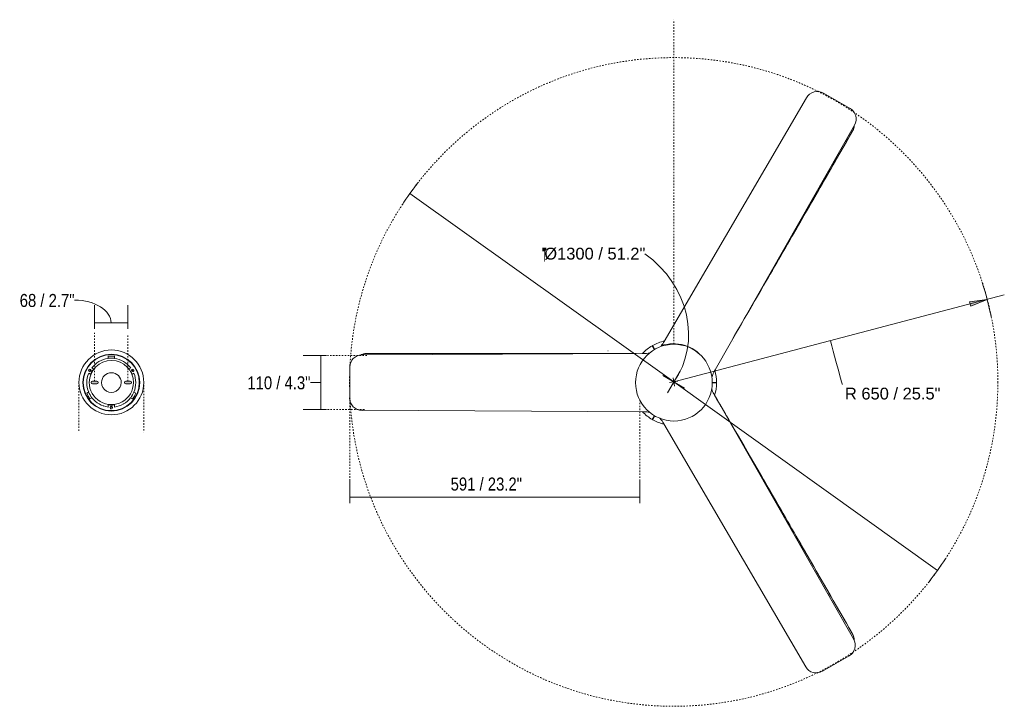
# Model space of a CAD drawing. Header units: millimetres. Extents: x 5789 to 11072, y 767 to 7332.
# Tile 2 of 2: x 9067 to 11072, y 5935 to 7332. Entities that reach past the tile are written whole.
import ezdxf

# ---------------------------------------------------------------- set-up
doc = ezdxf.new("R2010")
doc.units = ezdxf.units.MM
doc.linetypes.add('Dash', pattern=[6, 3, -3])
doc.linetypes.add('Punto', pattern=[4.7625, 0, -4.7625])
for name, color, linetype, lineweight in [('Aparatos eléctricos', 7, 'Continuous', 9), ('Cotas', 7, 'Continuous', 9), ('Cotas-12', 7, 'Continuous', 9), ('Elementos de detalle', 7, 'Continuous', 9), ('Lighthing Fixture Detail Wide Black', 7, 'Continuous', 20)]:
    doc.layers.add(name, color=color, linetype=linetype, lineweight=lineweight)
doc.layers.add('Lighthing Fixture Dim Grey Dash', color=7, linetype='Dash', lineweight=9, true_color=0xd2d2d2)
doc.layers.add('Ligthing Fixture ADD', color=7, linetype='Punto', lineweight=9, true_color=0xffffff)
doc.styles.add('Arial', font='arial.ttf', dxfattribs={"height": 24})
doc.styles.add('Arial Narrow', font='ARIALN.TTF', dxfattribs={"height": 26.4})
doc.styles.add('Arial_1', font='arial.ttf', dxfattribs={"height": 24})
doc.dimstyles.new('Diameter_-_3mm_Arial', dxfattribs={"dimscale": 304.8, "dimtxt": 24.486226, "dimasz": 0, "dimexe": 0.094488, "dimexo": 0, "dimgap": 0.059055, "dimtad": 3, "dimjust": 3, "dimtih": 1, "dimtoh": 1, "dimdec": 0, "dimzin": 0, "dimdsep": 46, "dimtxsty": 'Arial', "dimblk1": 'NONE', "dimblk2": 'NONE', "dimsah": 1, "dimcen": 0.09, "dimadec": 0, "dimazin": 0, "dimtfac": 1, "dimtdec": 4, "dimtix": 1, "dimtmove": 0, "dimatfit": 2, "dimfxl": 1, "dimtvp": 1, "dimtolj": 1, "dimtzin": 0, "dimarcsym": 2})
doc.dimstyles.new('FARO_-_2_2mm_Arial_Narrow_mm_Inch_Horiz_1', dxfattribs={"dimscale": 304.8, "dimtxt": 27.018578, "dimasz": 0, "dimexe": 0.11811, "dimexo": 0.0625, "dimgap": 0.019685, "dimtad": 3, "dimtih": 1, "dimtoh": 1, "dimdec": 0, "dimzin": 0, "dimdsep": 46, "dimtxsty": 'Arial Narrow', "dimblk1": 'NONE', "dimblk2": 'NONE', "dimsah": 1, "dimcen": 0.09, "dimadec": 0, "dimazin": 0, "dimtfac": 1, "dimtdec": 4, "dimtix": 1, "dimtmove": 1, "dimatfit": 3, "dimfxl": 0.03937, "dimfxlon": 1, "dimtvp": 1, "dimtolj": 1, "dimtzin": 0, "dimarcsym": 2})
doc.dimstyles.new('FARO_-_2_2mm_Arial_Narrow_mm_Inch_Horiz_2', dxfattribs={"dimscale": 304.8, "dimtxt": 27.018578, "dimasz": 0, "dimexe": 0.11811, "dimexo": 0.0625, "dimgap": 0.019685, "dimtad": 3, "dimtih": 1, "dimtoh": 1, "dimdec": 0, "dimzin": 0, "dimdsep": 46, "dimtxsty": 'Arial Narrow', "dimblk1": 'NONE', "dimblk2": 'NONE', "dimsah": 1, "dimcen": 0.09, "dimadec": 0, "dimazin": 0, "dimtfac": 1, "dimtdec": 4, "dimtix": 1, "dimtmove": 2, "dimatfit": 3, "dimfxl": 0.03937, "dimfxlon": 1, "dimtvp": 1, "dimtolj": 1, "dimtzin": 0, "dimarcsym": 2})
doc.dimstyles.new('FARO_-_2_2mm_Arial_Narrow_mm_Inch_Right_1', dxfattribs={"dimscale": 304.8, "dimtxt": 27.018578, "dimasz": 0, "dimexe": 0.11811, "dimexo": 0.0625, "dimgap": 0.019685, "dimtad": 1, "dimdec": 0, "dimzin": 0, "dimdsep": 46, "dimtxsty": 'Arial Narrow', "dimblk1": 'NONE', "dimblk2": 'NONE', "dimsah": 1, "dimcen": 0.09, "dimadec": 0, "dimazin": 0, "dimtfac": 1, "dimtdec": 4, "dimtix": 1, "dimtmove": 1, "dimatfit": 3, "dimfxl": 0.03937, "dimfxlon": 1, "dimtvp": 1, "dimtolj": 1, "dimtzin": 0, "dimarcsym": 2})
doc.dimstyles.new('Radial_-_3mm_Arial', dxfattribs={"dimscale": 304.8, "dimtxt": 24.486226, "dimasz": 0.11811, "dimexe": 0.11811, "dimexo": 0, "dimgap": 0.068898, "dimtad": 3, "dimjust": 3, "dimtih": 1, "dimtoh": 1, "dimdec": 0, "dimzin": 0, "dimdsep": 46, "dimtxsty": 'Arial_1', "dimsah": 1, "dimcen": 0.09, "dimdle": 0.11811, "dimadec": 0, "dimazin": 0, "dimtfac": 1, "dimtdec": 4, "dimtix": 1, "dimtmove": 0, "dimatfit": 2, "dimfxl": 1, "dimtvp": 1, "dimtfill": 1, "dimtolj": 1, "dimtzin": 0, "dimarcsym": 2})

# ---------------------------------------------------------------- blocks, each defined once
blk = doc.blocks.new('33828 - 33828 PUNT TUB M White fan with DC motor-691049-Planta_PDF Fixing Holes')
at = {"layer": 'Aparatos eléctricos', "color": 253, "true_color": 0xaaaaaa}
for p, q in [((-28.7, 49.2), (-29, 49.7)), ((-28.6, 50), (-28.3, 49.5)), ((-6.3, 45.3), (-6.3, 49.6)), ((6.3, 49.6), (6.3, 45.3)), ((-50, 21.4), (-46.1, 19.1)), ((-39.4, 30.6), (-43.4, 32.8)), ((43.4, 32.8), (39.4, 30.6)), ((46, 19.1), (50, 21.4)), ((57, 0.3), (57.8, 0.3)), ((-45.9, -19.1), (-42.2, -16.9)), ((42.2, -16.9), (45.9, -19.1)), ((57.8, -0.3), (57, -0.3)), ((-35.9, -27.8), (-39.6, -30)), ((39.6, -30), (35.9, -27.8)), ((-29, -49.7), (-28.7, -49.2)), ((-28.3, -49.5), (-28.6, -50)), ((-6.6, -49.2), (-6.6, -53.7)), ((6.6, -53.7), (6.6, -49.2))]:
    blk.add_line(p, q, dxfattribs=at)
for centre, radius, start, end in [((0.2, 0), 57.8, 90, 270), ((0, 0), 57, 90, 270), ((0.2, -0.2), 45, 0.5088, 180.5088), ((0, 0.2), 49.8, 97.2624, 142.3678), ((0, 0), 50, 107.523, 109.2134), ((0, 0.2), 45.5, 82.0646, 97.9473), ((0, 50.5), 2.6, 135, 315), ((0, 0), 50, 87.0855, 92.8618), ((0, 50.5), 2.6, 315, 135), ((0, 0), 57, 270, 90), ((0.2, 0), 57.8, 270, 90), ((0, 0), 50, 82.0731, 82.7625), ((0, 0.2), 49.8, 37.6346, 82.7484), ((0, 0), 50, 59.538, 60.975), ((0, 0.2), 54.3, 143.0014, 156.9927), ((0, 0), 50, 142.2308, 157.4694), ((0, 0), 50, 22.551, 37.7765), ((0, 0.2), 54.3, 23.0095, 37.0008), ((0, 0.2), 49.8, 157.6257, 202.7352), ((0.2, -0.2), 45, 180.5088, 0.5088), ((0.2, -0.2), 20, 0.5088, 180.5088), ((0, 0.2), 49.8, 337.2594, 22.3767), ((0, 0.2), 45.5, 202.05, 217.9328), ((0.2, -0.2), 20, 180.5088, 0.5088), ((0, 0.2), 45.5, 322.0613, 337.944), ((-43.7, -25), 2.6, 135, 315), ((-43.7, -25), 2.6, 315, 135), ((0, 0), 50, 206.8715, 212.7024), ((0, 0.2), 49.8, 217.2491, 262.3654), ((0, 0.2), 49.8, 277.6233, 322.7455), ((43.6, -25), 2.6, 135, 315), ((43.6, -25), 2.6, 315, 135), ((0, 0), 50, 327.2144, 333.0631), ((0, 0.2), 54.3, 262.9992, 276.9905), ((0, 0), 50, 262.505, 277.6071)]:
    blk.add_arc(centre, radius, start, end, dxfattribs=at)
blk = doc.blocks.new('33828 - 33828 PUNT TUB M White fan with DC motor-691049-Planta_PDF')
at = {"layer": 'Aparatos eléctricos'}
for p, q in [((116.3, 82.9), (115.7, 83.1)), ((-43.8, 75.1), (-39.3, 67.3)), ((-43.8, 75.1), (-39.3, 67.3)), ((-38.7, 67.7), (-43.1, 75.5)), ((-38.7, 67.7), (-43.1, 75.5)), ((92.6, 42.1), (92.4, 42.2)), ((93, 43.3), (93.2, 43.2)), ((94.4, 45.7), (94.6, 45.6)), ((97.7, 50.9), (97.4, 51.1)), ((97.9, 51.9), (98.2, 51.8)), ((87, 0.4), (78.2, 0.3)), ((87, 0.4), (78.2, 0.3)), ((78.2, -0.3), (87, -0.4)), ((78.2, -0.3), (87, -0.4)), ((-129.9, -58.8), (-129.9, -59.2)), ((-84, -59.1), (-76.8, -59.1)), ((-76.8, -59.1), (-82.8, -59.1)), ((-39.3, -67.3), (-43.8, -75.1)), ((-39.3, -67.4), (-43.8, -75.1)), ((-43.1, -75.5), (-38.7, -67.7)), ((-43.1, -75.5), (-38.7, -67.7))]:
    blk.add_line(p, q, dxfattribs=at)
at = {"layer": 'Aparatos eléctricos', "flags": 128}
for points in [[(83.1, 25.8), (88.1, 34.5), (93.2, 43.2)], [(92.6, 42.1), (87.8, 34), (83.1, 25.8)]]:
    blk.add_lwpolyline(points, dxfattribs=at)
at = {"layer": 'Aparatos eléctricos'}
for start, end in [(103.07, 119.7401), (103.0637, 119.7401), (120.2599, 137.1003), (120.2599, 137.1053), (0.2515, 17.2468), (0.2515, 17.2468), (343.372, 359.7485), (343.3673, 359.7485), (222.8533, 239.7485), (222.8525, 239.7485), (240.2599, 257.4924), (240.2599, 257.4947)]:
    blk.add_arc((0, 0), 87, start, end, dxfattribs=at)
for points, knots in [([(367.3, 524.3), (367.3, 523), (367, 519.1), (365.8, 515.3), (364.5, 512.8)], [0.6864125, 0.6864125, 0.6864125, 0.6864125, 0.7857143, 1, 1, 1, 1]), ([(367.3, 524.3), (367.3, 524), (367.2, 521.8), (366.6, 517.8), (365.4, 514.4), (364.5, 512.8)], [-0.3135807, -0.3135807, -0.3135807, -0.3135807, -0.2857143, -0.1428571, 0, 0, 0, 0]), ([(364.5, 512.8), (329.2, 451.2), (270.1, 348.6), (199, 225.6), (151.6, 143.7), (127.9, 102.9), (116, 82.5)], [-1, -1, -1, -1, -0.571429, -0.285714, -0.142857, 0, 0, 0, 0]), ([(364.5, 512.8), (341, 471.8), (293.8, 389.8), (211, 246.3), (151.8, 144.1), (116.3, 82.9)], [0, 0, 0, 0, 0.285714, 0.571429, 1, 1, 1, 1]), ([(-626.4, -59.3), (-628.2, -59.2), (-631.8, -58.6), (-635.4, -57.2), (-637.2, -56.2), (-637.4, -56.1)], [0, 0, 0, 0, 0.1428571, 0.2857143, 0.3034899, 0.3034899, 0.3034899, 0.3034899]), ([(-626.4, -59.3), (-629.1, -59.1), (-632.9, -58.3), (-636.4, -56.7), (-637.4, -56.1)], [-1, -1, -1, -1, -0.7857143, -0.6965158, -0.6965158, -0.6965158, -0.6965158]), ([(-129.9, -59.2), (-153.5, -59.3), (-200.7, -59.4), (-295.2, -59.5), (-437.1, -59.6), (-555.4, -59.4), (-626.4, -59.3)], [0, 0, 0, 0, 0.142857, 0.285714, 0.571429, 1, 1, 1, 1]), ([(-129.4, -59.2), (-200.2, -59.4), (-318.5, -59.6), (-484.3, -59.5), (-579, -59.4), (-626.4, -59.3)], [-1, -1, -1, -1, -0.571429, -0.285714, 0, 0, 0, 0]), ([(117.9, -85.7), (129.2, -105.2), (152.3, -145.1), (199.2, -225.9), (270.2, -348.8), (329.2, -451.3), (364.5, -512.8)], [0.0064641, 0.0064641, 0.0064641, 0.0064641, 0.1428571, 0.2857143, 0.5714286, 1, 1, 1, 1]), ([(117.9, -85.7), (152.8, -145.9), (211.5, -247.1), (293.7, -389.6), (340.9, -471.8), (364.5, -512.8)], [-0.9924248, -0.9924248, -0.9924248, -0.9924248, -0.5714286, -0.2857143, 0, 0, 0, 0]), ([(364.5, -512.8), (365.4, -514.4), (366.5, -517.5), (367.1, -520.8), (367.2, -522.3)], [0, 0, 0, 0, 0.1428571, 0.2611024, 0.2611024, 0.2611024, 0.2611024]), ([(364.5, -512.8), (365.8, -515.3), (366.8, -518.4), (367.2, -521.7), (367.2, -522.3)], [-1, -1, -1, -1, -0.7857143, -0.7389026, -0.7389026, -0.7389026, -0.7389026])]:
    blk.add_open_spline(points, degree=3, knots=knots, dxfattribs=at)
for points in [[(116, 82.5), (112.9, 77.2), (106.8, 66.6), (100.7, 56.1), (97.7, 50.9)], [(98.2, 51.8), (101.2, 56.9), (107.2, 67.3), (113.2, 77.7), (116.3, 82.9)], [(94.6, 45.6), (94.2, 45), (93.6, 43.9), (92.9, 42.7), (92.6, 42.1)], [(93.2, 43.2), (94, 44.6), (95.7, 47.5), (97.3, 50.3), (98.2, 51.8)], [(97.7, 50.9), (97.2, 50), (96.1, 48.3), (95.1, 46.5), (94.6, 45.6)], [(-129.9, -59.2), (-123.9, -59.2), (-111.8, -59.2), (-99.9, -59.2), (-93.9, -59.1)], [(-92.9, -59.1), (-99, -59.1), (-111.1, -59.2), (-123.3, -59.2), (-129.4, -59.2)], [(-93.9, -59.1), (-92.3, -59.1), (-89, -59.1), (-85.7, -59.1), (-84, -59.1)], [(-86.8, -59.1), (-87.8, -59.1), (-89.9, -59.1), (-91.9, -59.1), (-92.9, -59.1)], [(-82.8, -59.1), (-83.4, -59.1), (-84.8, -59.1), (-86.1, -59.1), (-86.8, -59.1)]]:
    blk.add_open_spline(points, degree=3, dxfattribs=at)
blk = doc.blocks.new('DIMBLOCK7-Planta_PDF Fixing Holes')
at = {"layer": 'Cotas-12', "color": 251, "true_color": 0x5b5b5b}
for p, q in [((9219.6, 6715.1), (9219.6, 6751.1)), ((9288, 6715.1), (9288, 6751.1)), ((9219.6, 6715.1), (9288, 6715.1)), ((9219.6, 6715.1), (9219.6, 6703.1)), ((9288, 6715.1), (9288, 6703.1))]:
    blk.add_line(p, q, dxfattribs=at)
blk.add_ellipse((9179.4, 6715.1), major_axis=(74.4, 0), ratio=0.622239, start_param=0, end_param=1.570796, dxfattribs=at)
at = {"layer": 'Cotas-12', "color": 0, "insert": (9067.5, 6774), "char_height": 26.4, "width": 134.321, "attachment_point": 1, "line_spacing_factor": 0.974696, "style": 'Arial Narrow'}
blk.add_mtext('68 / 2.7"', dxfattribs=at)
blk = doc.blocks.new('_None')
blk = doc.blocks.new('DIMBLOCK8-Planta_PDF')
at = {"layer": 'Cotas-12', "color": 8, "true_color": 0x787878}
for p, q in [((10399.3, 6595), (9862.2, 6978.5)), ((10391, 6593.6), (10407.7, 6596.3)), ((10397.9, 6603.3), (10400.7, 6586.6)), ((10399.3, 6595), (10936.4, 6211.4))]:
    blk.add_line(p, q, dxfattribs=at)
for start, end in [(141.9649, 146.9652), (321.9649, 326.9652)]:
    blk.add_arc((10399.3, 6595), 660, start, end, dxfattribs=at)
blk.add_ellipse((10237.1, 6710.8), major_axis=(-162.3, 115.9), ratio=0.893248, start_param=3.141593, end_param=4.712389, dxfattribs=at)
at = {"layer": 'Cotas-12', "color": 0, "insert": (10135.7, 6868.1), "char_height": 24, "width": 245.917, "attachment_point": 1, "line_spacing_factor": 0.941778, "style": 'Arial'}
blk.add_mtext('\u202cØ1300 / 51.2"', dxfattribs=at)
blk = doc.blocks.new('DIMBLOCK9-Planta_PDF')
at = {"layer": 'Cotas-12'}
blk.add_hatch(color=256, dxfattribs=at).paths.add_polyline_path([(11037.6, 6762.8), (11001.6, 6758.3), (11004, 6749.1)])
for p, q in [((10399.3, 6595), (11072.4, 6772)), ((11037.6, 6762.8), (11001.6, 6758.3)), ((11001.6, 6758.3), (11004, 6749.1)), ((11004, 6749.1), (11037.6, 6762.8)), ((10412.2, 6616.9), (10386.5, 6573)), ((10421.3, 6582.1), (10377.3, 6607.8))]:
    blk.add_line(p, q, dxfattribs=at)
blk.add_arc((10399.3, 6595), 660, 11.6119, 17.8624, dxfattribs=at)
blk.add_ellipse((10719.5, 6679.2), major_axis=(-28.5, 108.2), ratio=0.009149, start_param=1.570796, end_param=3.141593, dxfattribs=at)
at = {"layer": 'Cotas-12', "color": 0, "insert": (10747.9, 6583.3), "char_height": 24, "width": 232.807, "attachment_point": 1, "line_spacing_factor": 0.941778, "style": 'Arial_1', "bg_fill": 3, "box_fill_scale": 1.25, "bg_fill_color": 256, "bg_fill_true_color": 13158600, "bg_fill_transparency": 0}
blk.add_mtext('R 650 / 25.5"', dxfattribs=at)
blk = doc.blocks.new('DIMBLOCK10-Planta_PDF')
at = {"layer": 'Cotas-12', "color": 251, "true_color": 0x5b5b5b}
for p, q in [((9680.5, 6648.8), (9644.5, 6648.8)), ((9680.5, 6538.6), (9680.5, 6648.8)), ((9680.5, 6648.8), (9692.5, 6648.8)), ((9659.7, 6593.7), (9680.5, 6593.7)), ((9659.7, 6593.7), (9659.7, 6593.7)), ((9680.5, 6538.6), (9644.5, 6538.6)), ((9680.5, 6538.6), (9692.5, 6538.6))]:
    blk.add_line(p, q, dxfattribs=at)
at = {"layer": 'Cotas-12', "color": 0, "insert": (9531.1, 6606.4), "char_height": 26.4, "width": 154.392, "attachment_point": 1, "line_spacing_factor": 0.974696, "style": 'Arial Narrow'}
blk.add_mtext('110 / 4.3"', dxfattribs=at)
blk = doc.blocks.new('DIMBLOCK11-Planta_PDF')
at = {"layer": 'Cotas-12', "color": 251, "true_color": 0x5b5b5b}
for p, q in [((9739.5, 6360.3), (9739.5, 6396.3)), ((10330, 6360.3), (10330, 6396.3)), ((9739.5, 6360.3), (10330, 6360.3)), ((9739.5, 6360.3), (9739.5, 6348.3)), ((10330, 6360.3), (10330, 6348.3))]:
    blk.add_line(p, q, dxfattribs=at)
at = {"layer": 'Cotas-12', "color": 0, "insert": (9945, 6400.4), "char_height": 26.4, "width": 174.463, "attachment_point": 1, "line_spacing_factor": 0.974696, "style": 'Arial Narrow'}
blk.add_mtext('591 / 23.2"', dxfattribs=at)

msp = doc.modelspace()

# ---------------------------------------------------------------- hatches: boundary and pattern name
at = {"layer": 'Elementos de detalle', "true_color": 0xc0c0c0}
h = msp.add_hatch(color=9, dxfattribs=at)
h.paths.add_polyline_path([(9220.4, 6591.1), (9225.3, 6591.1), (9226, 6591.4), (9226.6, 6591.8), (9227, 6592.4), (9227.3, 6593.1), (9227.4, 6593.9), (9227.3, 6594.5), (9227, 6595.2), (9226.6, 6595.7), (9226, 6596.2), (9225.4, 6596.5), (9224.7, 6596.6), (9215, 6596.5), (9214.3, 6596.2), (9213.7, 6595.8), (9213.3, 6595.2), (9213, 6594.5), (9212.9, 6593.8), (9213, 6593.1), (9213.3, 6592.5), (9213.7, 6591.9), (9214.3, 6591.4), (9214.9, 6591.2), (9215.6, 6591.1)])
h.paths.add_polyline_path([(9283.7, 6591.1), (9293.4, 6591.1), (9294.1, 6591.4), (9294.6, 6591.8), (9295.1, 6592.4), (9295.3, 6593.1), (9295.4, 6593.9), (9295.4, 6594.5), (9295.1, 6595.2), (9294.7, 6595.7), (9294.1, 6596.2), (9293.4, 6596.5), (9292.7, 6596.6), (9283, 6596.5), (9282.3, 6596.2), (9281.8, 6595.8), (9281.3, 6595.2), (9281.1, 6594.5), (9281, 6593.8), (9281, 6593.1), (9281.3, 6592.5), (9281.7, 6591.9), (9282.3, 6591.4), (9283, 6591.2)])

# ---------------------------------------------------------------- linework, layer by layer
at = {"layer": 'Lighthing Fixture Detail Wide Black'}
for p, q in [((10758.3, 7151.3), (10704.2, 7182.6)), ((10669.6, 7173.3), (10380.1, 6677.5)), ((10483.4, 6619.8), (10767.4, 7117.3)), ((10337.2, 6652.8), (9764.4, 6650)), ((9739.5, 6625.1), (9739.5, 6562.6)), ((9224.7, 6596.6), (9215.7, 6596.6)), ((9292.7, 6596.6), (9283.7, 6596.6)), ((9215.6, 6591.1), (9224.6, 6591.1)), ((9283.7, 6591.1), (9292.7, 6591.1)), ((10765.5, 6072), (10480.9, 6570.6)), ((9764.8, 6537.3), (10338.9, 6534.4)), ((10379.3, 6509.9), (10668.1, 6015.2)), ((10702.1, 6006.1), (10756.2, 6037.4))]:
    msp.add_line(p, q, dxfattribs=at)
for centre, radius, start, end in [((10691.5, 7160.6), 25.4, 60, 150), ((10745.9, 7129.8), 24.9, 330, 60), ((10331.5, 6705.8), 56.2, 318.2799, 329.7201), ((9254.2, 6594.1), 66, 0, 180), ((10399.7, 6593.6), 78.1, 90, 270), ((10399, 6594.9), 77.8, 38.6951, 109.0998), ((10399.7, 6593.6), 78.1, 270, 90), ((9764.4, 6625.1), 24.9, 90, 180), ((10336.9, 6721.4), 68.6, 270.2799, 281.6851), ((10399, 6594.9), 77.8, 34.5653, 35.4342), ((10543, 6585.8), 68.6, 150.2799, 164.4588), ((9215.7, 6593.8), 2.75, 89.4912, 269.4912), ((9224.7, 6593.8), 2.75, 269.4912, 89.4912), ((9283.7, 6593.8), 2.75, 89.4912, 269.4912), ((9292.7, 6593.8), 2.75, 269.4912, 89.4912), ((9254.2, 6594.1), 66, 180, 0), ((10529.7, 6598.5), 56.2, 198.715, 209.7201), ((9764.8, 6562.6), 25.4, 180, 270), ((10338.7, 6478.2), 56.2, 78.2799, 89.7201), ((10401.1, 6592.1), 77.8, 227.4933, 229.0998), ((10320, 6475.4), 68.6, 30.2799, 41.8988), ((10743.5, 6059.3), 25.4, 300, 30), ((10689.7, 6027.7), 24.9, 210, 300)]:
    msp.add_arc(centre, radius, start, end, dxfattribs=at)
at = {"layer": 'Lighthing Fixture Dim Grey Dash'}
for p, q in [((10399.6, 6671.7), (10399.6, 7332.1)), ((9219.6, 6596.6), (9219.6, 6694.9)), ((9288, 6596.6), (9288, 6692.1)), ((9774.4, 6648.8), (9694.4, 6648.8)), ((9188.1, 6594.3), (9188.1, 6492.9)), ((9320.2, 6595), (9320.2, 6492.9)), ((9739.5, 6565), (9739.5, 6355)), ((10330, 6558.7), (10330, 6355)), ((9769.4, 6538.6), (9694.4, 6538.6))]:
    msp.add_line(p, q, dxfattribs=at)
msp.add_circle((10399.3, 6595), 660, dxfattribs=at)
at = {"layer": 'Ligthing Fixture ADD'}
for p, q in [((10521.9, 6676.6), (10523.9, 6680.1)), ((10265.5, 6658.6), (10261.6, 6658.6))]:
    msp.add_line(p, q, dxfattribs=at)

# ---------------------------------------------------------------- block references
at = {"layer": 'Aparatos eléctricos', "extrusion": (0, 0, -1), "rotation": 180}
msp.add_blockref('33828 - 33828 PUNT TUB M White fan with DC motor-691049-Planta_PDF', (-10399.5, 6593.6), dxfattribs=at)
at = {"layer": 'Aparatos eléctricos', "color": 253, "true_color": 0xaaaaaa, "extrusion": (0, 0, -1), "rotation": 180}
msp.add_blockref('33828 - 33828 PUNT TUB M White fan with DC motor-691049-Planta_PDF Fixing Holes', (-9254, 6593.6), dxfattribs=at)

# ---------------------------------------------------------------- dimensions: what is measured, and where the dimension line sits
at = {"layer": 'Cotas', "color": 8, "true_color": 0x787878}
dim = msp.add_diameter_dim_2p(p1=(10936.4, 6211.4), p2=(9862.2, 6978.5), text='\u202cØ1300 / 51.2"', dimstyle='Diameter_-_3mm_Arial', override={"dimpost": 'ø <>'}, dxfattribs=at)
dim.commit()
dim.dimension.update_dxf_attribs({"geometry": 'DIMBLOCK8-Planta_PDF', "text_midpoint": (10455.4, 6673.4)})
at = {"layer": 'Cotas', "color": 251, "true_color": 0x5b5b5b}
for base, p1, p2, dimstyle, override, picture, middle in [((9288, 6715.1), (9219.6, 6703.1), (9288, 6703.1), 'FARO_-_2_2mm_Arial_Narrow_mm_Inch_Right_1', {"dimpost": '<>', "dimfxl": 68.328116}, 'DIMBLOCK7-Planta_PDF Fixing Holes', (9134.7, 6756.4)), ((10329.9878, 6360.3057), (9739.478, 6348.3057), (10329.9878, 6348.3057), 'FARO_-_2_2mm_Arial_Narrow_mm_Inch_Horiz_2', {"dimpost": '<>', "dimfxl": 590.509721}, 'DIMBLOCK11-Planta_PDF', (10032.2321, 6382.8253))]:
    dim = msp.add_linear_dim(base=base, p1=p1, p2=p2, dimstyle=dimstyle, override=override, dxfattribs=at)
    dim.commit()
    dim.dimension.update_dxf_attribs({"geometry": picture, "text_midpoint": middle, "dimtype": 160})
dim = msp.add_linear_dim(base=(9680.5, 6648.8), p1=(9692.5, 6538.6), p2=(9692.5, 6648.8), angle=90, dimstyle='FARO_-_2_2mm_Arial_Narrow_mm_Inch_Horiz_1', override={"dimtih": 1, "dimtoh": 1, "dimpost": '<>', "dimfxl": 110.204481}, dxfattribs=at)
dim.commit()
dim.dimension.update_dxf_attribs({"geometry": 'DIMBLOCK10-Planta_PDF', "text_midpoint": (9608.3, 6588.8), "dimtype": 160})

# ---------------------------------------------------------------- next in the draw order: dimensions: what is measured, and where the dimension line sits
at = {"layer": 'Cotas'}
dim = msp.add_radius_dim(center=(10399.3, 6595), mpoint=(11037.6, 6762.8), text='R 650 / 25.5"', dimstyle='Radial_-_3mm_Arial', override={"dimpost": 'R <>'}, dxfattribs=at)
dim.commit()
dim.dimension.update_dxf_attribs({"geometry": 'DIMBLOCK9-Planta_PDF', "text_midpoint": (10685.3, 6734.2)})

doc.saveas('drawing.dxf')
